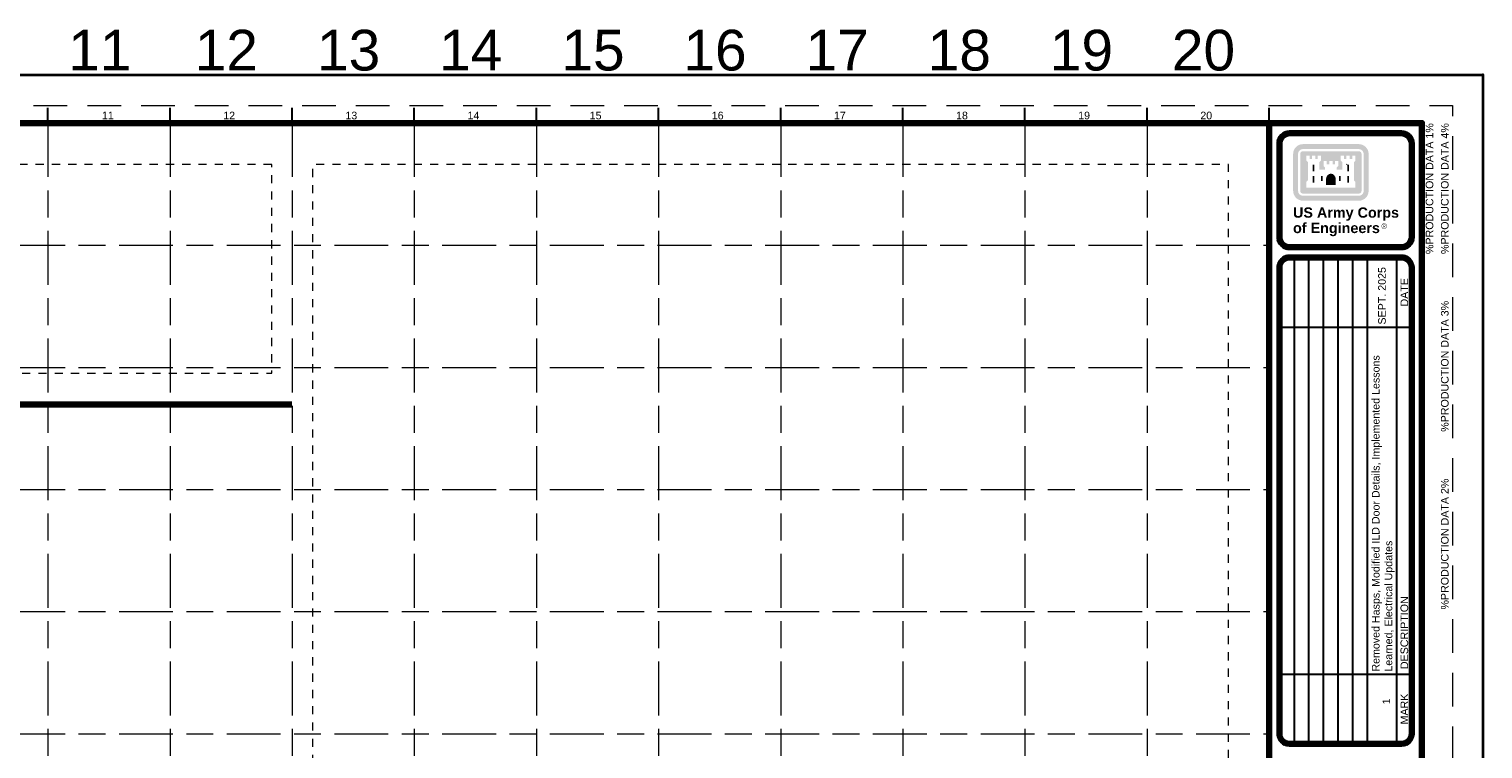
# Paper-space layout 'G-001 Cover Sheet' of a CAD drawing. Header units: inches. Extents: x -2 to 33.9, y -0.1 to 22.4.
# Tile 3 of 3: x 16 to 33.9, y 13.6 to 22.4. Entities that reach past the tile are written whole.
import ezdxf
from ezdxf.enums import TextEntityAlignment as Align

# ---------------------------------------------------------------- set-up
doc = ezdxf.new("R2010")
doc.units = ezdxf.units.IN
doc.header["$LTSCALE"] = 0.5
doc.header["$MEASUREMENT"] = 0
doc.set_wipeout_variables(frame=1)
doc.linetypes.add('014200-912 MS7 Long Dash Short Dash', pattern=[0.220472, 0.110236, -0.027559, 0.05511799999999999, -0.027559])
doc.linetypes.add('MS2 Medium Dash', pattern=[0.109898, 0.068898, -0.04099999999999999])
doc.layers.add('G-ANNO-NPLT', color=7, linetype='Continuous', lineweight=18, plot=False)
doc.layers.add('G-ANNO-TTLB-GRID', color=7, linetype='014200-912 MS7 Long Dash Short Dash', lineweight=18, plot=False)
doc.layers.add('G-ANNO-TEXT', color=7, linetype='Continuous', lineweight=35)
doc.layers.add('G-ANNO-TTLB', color=7, linetype='Continuous', lineweight=35)
doc.styles.add('AEC_COMN_TEXT', font='arial.ttf', dxfattribs={"height": 0.09375})
doc.styles.add('Arial', font='arial.ttf')

# ---------------------------------------------------------------- blocks, each defined once
blk = doc.blocks.new('AEC_TitleBlock_ANSI_D')
at = {"layer": 'G-ANNO-NPLT', "linetype": 'MS2 Medium Dash', "ltscale": 0.999998, "flags": 128}
blk.add_lwpolyline([(0.0312500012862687, 1.802083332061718), (2.802083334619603, 1.802083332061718), (2.802083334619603, 0.03124999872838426), (0.03125000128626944, 0.03124999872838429), (0.0312500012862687, 1.802083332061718)], close=True, dxfattribs=at)
at = {"layer": 'G-ANNO-TEXT', "lineweight": 30}
for p, q in [((1.364583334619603, 1.783854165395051), (1.364583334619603, 1.799479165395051)), ((1.489583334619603, 1.783854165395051), (1.489583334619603, 1.799479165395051)), ((1.614583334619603, 1.783854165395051), (1.614583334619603, 1.799479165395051)), ((1.739583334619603, 1.783854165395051), (1.739583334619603, 1.799479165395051)), ((1.864583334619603, 1.783854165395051), (1.864583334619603, 1.799479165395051)), ((1.989583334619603, 1.783854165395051), (1.989583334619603, 1.799479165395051)), ((2.114583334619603, 1.783854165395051), (2.114583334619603, 1.799479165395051)), ((2.239583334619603, 1.783854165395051), (2.239583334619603, 1.799479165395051)), ((2.364583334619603, 1.783854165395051), (2.364583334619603, 1.799479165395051)), ((2.489583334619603, 1.783854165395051), (2.489583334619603, 1.799479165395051)), ((2.614583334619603, 1.783854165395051), (2.614583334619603, 1.799479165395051))]:
    blk.add_line(p, q, dxfattribs=at)
at = {"layer": 'G-ANNO-TTLB', "lineweight": 30}
for p, q in [((2.640037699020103, 1.646357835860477), (2.640037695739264, 1.148441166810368)), ((2.655083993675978, 1.148441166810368), (2.655083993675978, 1.646357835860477)), ((2.670130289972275, 1.148441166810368), (2.670130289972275, 1.646357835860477)), ((2.685176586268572, 1.148441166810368), (2.685176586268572, 1.646357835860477)), ((2.700222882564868, 1.148441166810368), (2.700222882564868, 1.646357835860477)), ((2.715269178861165, 1.148441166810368), (2.715269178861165, 1.646357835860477)), ((2.745361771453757, 1.148441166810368), (2.745361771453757, 1.646357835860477)), ((2.625000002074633, 1.575064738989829), (2.760416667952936, 1.575064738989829)), ((2.625000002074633, 1.219734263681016), (2.760416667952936, 1.219734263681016))]:
    blk.add_line(p, q, dxfattribs=at)
at = {"layer": 'G-ANNO-TTLB', "flags": 128}
blk.add_lwpolyline([(1.2862686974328e-09, 1.833333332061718), (2.833333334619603, 1.833333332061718), (2.833333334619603, -1.271615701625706e-09), (1.286269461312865e-09, -1.271615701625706e-09), (1.2862686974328e-09, 1.833333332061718)], close=True, dxfattribs=at)
at = {"layer": 'G-ANNO-TTLB', "lineweight": 100, "flags": 128}
for points in [[(0.1145833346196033, 1.783854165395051), (2.770833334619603, 1.783854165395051), (2.770833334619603, 0.03385416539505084), (0.1145833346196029, 0.03385416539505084), (0.1145833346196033, 1.783854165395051)], [(2.614583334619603, 1.783854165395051), (2.770833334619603, 1.783854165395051), (2.770833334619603, 0.03385416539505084), (2.614583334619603, 0.03385416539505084), (2.614583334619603, 1.783854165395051)]]:
    blk.add_lwpolyline(points, close=True, dxfattribs=at)
for points in [[(2.75000000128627, 1.773437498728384), (2.6354166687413, 1.773437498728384)], [(2.625000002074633, 1.763020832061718), (2.625000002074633, 1.667191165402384)], [(2.760416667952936, 1.667191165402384), (2.760416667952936, 1.763020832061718)], [(2.6354166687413, 1.656774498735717), (2.75000000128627, 1.656774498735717)], [(2.75000000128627, 1.646357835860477), (2.6354166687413, 1.646357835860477)], [(2.625000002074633, 1.63594116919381), (2.625000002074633, 1.158857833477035)], [(2.760416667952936, 1.158857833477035), (2.760416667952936, 1.63594116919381)], [(2.6354166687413, 1.148441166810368), (2.75000000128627, 1.148441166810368)]]:
    blk.add_lwpolyline(points, dxfattribs=at)
at = {"layer": 'G-ANNO-TTLB', "lineweight": 100, "extrusion": (0, 0, -1)}
for centre, start, end in [((-2.6354166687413, 1.763020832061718), 0, 90), ((-2.6354166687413, 1.158857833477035), 270, 0)]:
    blk.add_arc(centre, 0.01041666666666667, start, end, dxfattribs=at)
at = {"layer": 'G-ANNO-TTLB', "lineweight": 100}
for centre, start, end in [((2.75000000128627, 1.763020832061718), 0, 90), ((2.6354166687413, 1.667191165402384), 180, 270), ((2.75000000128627, 1.667191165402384), 270, 0), ((2.6354166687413, 1.63594116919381), 89.99999999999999, 180), ((2.75000000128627, 1.63594116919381), 0, 90), ((2.75000000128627, 1.158857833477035), 270, 0)]:
    blk.add_arc(centre, 0.01041666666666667, start, end, dxfattribs=at)
at = {"layer": 'G-ANNO-TTLB-GRID', "ltscale": 0.9999960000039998, "transparency": 33554508}
for p, q in [((1.364583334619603, 1.783854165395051), (1.364583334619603, 0.03385416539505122)), ((1.614583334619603, 1.783854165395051), (1.614583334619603, 0.03385416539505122)), ((1.864583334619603, 1.783854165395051), (1.864583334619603, 0.03385416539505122)), ((2.114583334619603, 1.783854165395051), (2.114583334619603, 0.03385416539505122)), ((2.364583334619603, 1.783854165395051), (2.364583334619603, 0.03385416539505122)), ((0.1145833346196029, 1.533854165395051), (2.614583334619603, 1.533854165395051)), ((0.1145833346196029, 1.283854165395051), (2.614583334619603, 1.283854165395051))]:
    blk.add_line(p, q, dxfattribs=at)
at = {"layer": 'G-ANNO-TTLB-GRID', "ltscale": 0.9999960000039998, "transparency": 33554457}
for p, q in [((1.489583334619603, 1.783854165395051), (1.489583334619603, 0.03385416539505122)), ((1.739583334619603, 1.783854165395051), (1.739583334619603, 0.03385416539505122)), ((1.989583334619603, 1.783854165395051), (1.989583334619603, 0.03385416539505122)), ((2.239583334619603, 1.783854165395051), (2.239583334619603, 0.03385416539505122)), ((2.489583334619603, 1.783854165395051), (2.489583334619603, 0.03385416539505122)), ((0.1145833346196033, 1.658854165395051), (2.614583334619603, 1.658854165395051)), ((0.1145833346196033, 1.408854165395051), (2.614583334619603, 1.40885416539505)), ((0.1145833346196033, 1.158854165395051), (2.614583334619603, 1.15885416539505))]:
    blk.add_line(p, q, dxfattribs=at)
at = {"layer": 'G-ANNO-NPLT', "linetype": 'Continuous', "style": 'Arial'}
for s, p in [('11', (1.417745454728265, 1.858585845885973)), ('12', (1.547223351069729, 1.858585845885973)), ('13', (1.672390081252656, 1.858585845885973)), ('14', (1.797318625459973, 1.858585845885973)), ('15', (1.922509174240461, 1.858585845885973)), ('16', (2.047390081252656, 1.858585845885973)), ('17', (2.172390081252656, 1.858585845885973)), ('18', (2.297413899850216, 1.858585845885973)), ('19', (2.422413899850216, 1.858585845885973)), ('20', (2.547330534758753, 1.858585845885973))]:
    blk.add_text(s, height=0.04166666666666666, dxfattribs=at).set_placement(p, align=Align.MIDDLE_CENTER)
at = {"layer": 'G-ANNO-TEXT', "linetype": 'Continuous', "style": 'Arial'}
for s, p in [('11', (1.425935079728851, 1.79166666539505)), ('12', (1.550157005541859, 1.79166666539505)), ('13', (1.675143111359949, 1.79166666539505)), ('14', (1.800149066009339, 1.79166666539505)), ('15', (1.925133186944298, 1.79166666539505)), ('16', (2.050143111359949, 1.79166666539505)), ('17', (2.175143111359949, 1.79166666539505)), ('18', (2.300141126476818, 1.79166666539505)), ('19', (2.425141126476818, 1.79166666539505)), ('20', (2.550148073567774, 1.79166666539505))]:
    blk.add_text(s, height=0.007812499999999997, dxfattribs=at).set_placement(p, align=Align.MIDDLE_CENTER)
for s, p in [('DATE', (2.752884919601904, 1.610711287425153)), ('MARK', (2.752884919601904, 1.184087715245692))]:
    blk.add_text(s, height=0.0078125, rotation=89.99999999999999, dxfattribs=at).set_placement(p, align=Align.MIDDLE_CENTER)
blk.add_text('DESCRIPTION', height=0.0078125, rotation=89.99999999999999, dxfattribs=at).set_placement((2.752884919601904, 1.224942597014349), align=Align.MIDDLE_LEFT)
blk = doc.blocks.new('AEC_TITLEBLOCK_USACE')
at = {"layer": 'G-ANNO-TEXT'}
h = blk.add_hatch(color=256, dxfattribs=at)
h.paths.add_polyline_path([(-2.209892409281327, 21.14849096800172, 0.414213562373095), (-2.330805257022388, 21.02757812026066), (-2.330715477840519, 21.02742261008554), (-2.330715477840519, 20.57433017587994), (-2.330805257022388, 20.57415495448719, 0.414213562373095), (-2.209892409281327, 20.45324210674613), (-2.209735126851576, 20.45334982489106), (-1.524491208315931, 20.45334982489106), (-1.524719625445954, 20.45324210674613, 0.414213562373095), (-1.403806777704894, 20.57415495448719), (-1.403977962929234, 20.57433017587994), (-1.403977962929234, 21.02742261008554), (-1.403806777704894, 21.02757812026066, 0.414213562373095), (-1.524719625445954, 21.14849096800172), (-1.524491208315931, 21.14840296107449), (-2.209735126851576, 21.14840296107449)], is_closed=False)
h.paths.add_polyline_path([(-2.270348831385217, 21.02757812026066, -0.414213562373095), (-2.209892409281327, 21.08803454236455), (-2.209735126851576, 21.08814633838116), (-1.524491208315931, 21.08814633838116), (-1.524719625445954, 21.08803454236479, -0.414213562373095), (-1.464263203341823, 21.02757812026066), (-1.464234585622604, 21.02742261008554), (-1.464234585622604, 20.57433017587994), (-1.464263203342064, 20.57415495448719, -0.414213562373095), (-1.524719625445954, 20.5136985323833), (-1.524491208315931, 20.51360644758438), (-2.209735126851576, 20.51360644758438), (-2.209892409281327, 20.5136985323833, -0.414213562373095), (-2.270348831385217, 20.57415495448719), (-2.27045885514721, 20.57433017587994), (-2.27045885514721, 21.02742261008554)], is_closed=False, flags=16)
h.paths.add_polyline_path([(-1.524491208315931, 21.06152131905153), (-2.209735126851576, 21.06152131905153), (-2.209892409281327, 21.06152490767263, 0.414213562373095), (-2.243839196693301, 21.02757812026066), (-2.243833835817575, 21.02742261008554), (-2.243833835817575, 20.57433017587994), (-2.2438391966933, 20.57415495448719, 0.414213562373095), (-2.209892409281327, 20.54020816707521), (-2.209735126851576, 20.54023146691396), (-1.524491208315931, 20.54023146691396), (-1.524719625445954, 20.54020816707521, 0.414213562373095), (-1.490772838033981, 20.57415495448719), (-1.490859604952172, 20.57433017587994), (-1.490859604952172, 21.02742261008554), (-1.490772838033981, 21.02757812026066, 0.414213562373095), (-1.524719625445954, 21.06152490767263)], flags=16)
h.paths.add_polyline_path([(-2.169564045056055, 20.61450125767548), (-2.169564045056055, 20.68503420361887), (-2.149478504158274, 20.70511974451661), (-2.149478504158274, 20.9269949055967), (-2.169564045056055, 20.94708044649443), (-2.169564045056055, 21.00733706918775), (-2.12939296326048, 21.00733706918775), (-2.12939296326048, 20.96716598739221), (-2.099031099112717, 20.96716598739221), (-2.099031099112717, 21.00733706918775), (-2.058860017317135, 21.00733706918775), (-2.058860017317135, 20.96716598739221), (-2.028498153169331, 20.96716598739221), (-2.028498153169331, 21.00733706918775), (-1.988327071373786, 21.00733706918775), (-1.988327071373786, 20.94708044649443), (-2.00841261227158, 20.9269949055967), (-2.00841261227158, 20.83637641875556), (-1.937879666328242, 20.83637641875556), (-1.937879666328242, 20.86113301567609), (-1.957965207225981, 20.88121855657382), (-1.957965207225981, 20.94194228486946), (-1.917794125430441, 20.94194228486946), (-1.917794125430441, 20.90130409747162), (-1.887432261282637, 20.90130409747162), (-1.887432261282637, 20.94194228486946), (-1.847261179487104, 20.94194228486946), (-1.847261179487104, 20.90130409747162), (-1.816899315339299, 20.90130409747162), (-1.816899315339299, 20.94194228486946), (-1.776728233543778, 20.94194228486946), (-1.776728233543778, 20.88121855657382), (-1.796813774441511, 20.86113301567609), (-1.796813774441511, 20.83637641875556), (-1.726280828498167, 20.83637641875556), (-1.726280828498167, 20.9269949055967), (-1.746366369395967, 20.94708044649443), (-1.746366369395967, 21.00733706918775), (-1.70619528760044, 21.00733706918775), (-1.70619528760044, 20.96716598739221), (-1.675833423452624, 20.96716598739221), (-1.675833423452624, 21.00733706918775), (-1.63566234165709, 21.00733706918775), (-1.63566234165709, 20.96716598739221), (-1.605300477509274, 20.96716598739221), (-1.605300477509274, 21.00733706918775), (-1.565129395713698, 21.00733706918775), (-1.565129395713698, 20.94708044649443), (-1.585214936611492, 20.9269949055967), (-1.585214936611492, 20.70511974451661), (-1.565129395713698, 20.68503420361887), (-1.565129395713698, 20.61450125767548)], flags=16)
h = blk.add_hatch(color=256, dxfattribs=at)
edge = h.paths.add_edge_path()
edge.add_line((-1.927603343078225, 20.64486312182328), (-1.927603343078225, 20.71259343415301))
edge.add_line((-1.927603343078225, 20.71259343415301), (-1.92776243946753, 20.71272107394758))
edge.add_ellipse((-1.86730601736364, 20.71272107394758), major_axis=(2.068809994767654e-17, 0.07303135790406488), ratio=0.8278145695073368, start_angle=-90, end_angle=90, ccw=False)
edge.add_line((-1.806849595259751, 20.71272107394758), (-1.807090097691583, 20.71259343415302))
edge.add_line((-1.807090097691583, 20.71259343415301), (-1.807090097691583, 20.64486312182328))
edge.add_line((-1.807090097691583, 20.64486312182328), (-1.927603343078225, 20.64486312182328))
at = {"layer": 'G-ANNO-TEXT', "flags": 128}
for points in [[(-1.665557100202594, 20.89569883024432), (-1.664622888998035, 20.89663304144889)], [(-1.646405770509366, 20.81582377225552), (-1.645471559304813, 20.81675798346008)]]:
    blk.add_lwpolyline(points, dxfattribs=at)
at = {"layer": 'G-ANNO-TEXT', "extrusion": (0, 0, -1)}
for points in [[(2.089221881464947, 20.81582377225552), (2.0686692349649, 20.81582377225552), (2.089221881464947, 20.89663304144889), (2.0686692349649, 20.89663304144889)], [(1.665557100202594, 20.81582377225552), (1.645471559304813, 20.81582377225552), (1.665557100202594, 20.89663304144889), (1.645471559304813, 20.89663304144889)], [(2.089221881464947, 20.67475788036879), (2.0686692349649, 20.67475788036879), (2.089221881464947, 20.75556714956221), (2.0686692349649, 20.75556714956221)], [(1.766451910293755, 20.75556714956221), (1.746366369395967, 20.75556714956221), (1.766451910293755, 20.69531052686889), (1.746366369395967, 20.69531052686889)]]:
    blk.add_solid(points, dxfattribs=at)
at = {"layer": 'G-ANNO-TEXT'}
for points in [[(-1.988327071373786, 20.75556714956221), (-1.968241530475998, 20.75556714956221), (-1.988327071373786, 20.69531052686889), (-1.968241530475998, 20.69531052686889)], [(-1.665557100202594, 20.67475788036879), (-1.645471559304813, 20.67475788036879), (-1.665557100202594, 20.75556714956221), (-1.645471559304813, 20.75556714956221)]]:
    blk.add_solid(points, dxfattribs=at)
at = {"layer": 'G-ANNO-TEXT', "style": 'AEC_COMN_TEXT'}
blk.add_text('®', height=0.06725299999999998, dxfattribs=at).set_placement((-1.246460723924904, 20.17453029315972), align=Align.TOP_LEFT)
at = {"layer": 'G-ANNO-TEXT', "linetype": 'Continuous', "lineweight": 25, "style": 'AEC_COMN_TEXT'}
blk.add_text('U.S. ARMY CORPS OF ENGINEERS', height=0.1, rotation=89.99999999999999, dxfattribs=at).set_placement((-2.337603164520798, 8.8562940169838), align=Align.MIDDLE_CENTER)
at = {"layer": 'G-ANNO-TEXT', "insert": (-2.332186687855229, 20.3708681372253), "char_height": 0.126099, "attachment_point": 1, "line_spacing_factor": 0.9, "style": 'AEC_COMN_TEXT'}
blk.add_mtext('\\fArial|b1|i0|c00|p39;US Army Corps\\Pof Engineers', dxfattribs=at)
blk = doc.blocks.new('AEC_PRODUCTION_DATA')
at = {"layer": 'G-ANNO-TEXT'}
blk.add_point((0, 0), dxfattribs=at)
at = {"layer": 'G-ANNO-TEXT', "style": 'AEC_COMN_TEXT'}
for tag, p in [('AEC_PROD_1', (-0.6562499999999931, -0.5937500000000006)), ('AEC_PROD_4', (-0.4687499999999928, -0.5937500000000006))]:
    blk.add_attdef(tag, text='', height=0.093750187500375, rotation=90, dxfattribs=at).set_placement(p, align=Align.MIDDLE_RIGHT)
blk.add_attdef('AEC_PROD_3', text='', height=0.093750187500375, rotation=90, dxfattribs=at).set_placement((-0.4687499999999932, -3.58125), align=Align.MIDDLE_CENTER)
blk.add_attdef('AEC_PROD_2', text='', height=0.093750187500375, rotation=90, dxfattribs=at).set_placement((-0.468749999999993, -6.56875), align=Align.MIDDLE_LEFT)
blk = doc.blocks.new('AEC_COVER_D')
at = {"layer": 'G-ANNO-TEXT', "lineweight": 100}
blk.add_line((1.872018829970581, 17.94854015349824), (19.37205383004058, 17.94854015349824), dxfattribs=at)
at = {"layer": 'G-ANNO-TTLB-GRID', "flags": 128}
for points in [[(19.12498475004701, 20.90025877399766), (7.374961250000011, 20.90025877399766), (7.374961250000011, 18.33386546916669), (19.12498475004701, 18.33386546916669), (19.12498475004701, 20.90025877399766)], [(19.62496125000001, 9.65620869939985), (30.87496099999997, 9.65620869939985), (30.87496099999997, 20.90025877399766), (19.62496125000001, 20.90025877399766), (19.62496125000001, 9.65620869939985)]]:
    blk.add_lwpolyline(points, close=True, dxfattribs=at)
at = {"layer": 'G-ANNO-TEXT', "style": 'AEC_COMN_TEXT'}
blk.add_attdef('AEC_HOST_AG', text='', height=0.25, dxfattribs=at).set_placement((1.872018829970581, 18.44854115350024), align=Align.TOP_LEFT)
for tag, height, p in [('AEC_PROJ_1_LOCATION', 0.5, (1.874961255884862, 17.17679452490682)), ('AEC_PROJ_2_DISC', 0.5, (1.874961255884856, 16.17679252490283)), ('AEC_PROJ_3_DESCID', 0.5, (1.874961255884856, 15.17679052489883)), ('AEC_PROJ_4_ID', 0.5, (1.874961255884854, 14.17678852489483)), ('AEC_MAN_SOLICNUM', 0.375, (6.891059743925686, 3.593755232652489)), ('AEC_MAN_CONTRNUM', 0.375, (6.891059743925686, 2.856222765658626)), ('AEC_MAN_DATE', 0.375, (6.891059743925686, 2.093752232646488)), ('AEC_PROJ_VOLUME', 0.375, (1.76846506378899, 1.343750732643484))]:
    blk.add_attdef(tag, text='', height=height, dxfattribs=at).set_placement(p, align=Align.MIDDLE_LEFT)

psp = doc.layouts.new('G-001 Cover Sheet')

# ---------------------------------------------------------------- block references
at = {"xscale": 12, "yscale": 12, "zscale": 12}
psp.add_blockref('AEC_TitleBlock_ANSI_D', (-0.1267116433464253, -0.1217701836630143), dxfattribs=at)
psp.add_blockref('AEC_PRODUCTION_DATA', (33.87328835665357, 21.87822981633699)).add_auto_attribs({'AEC_PROD_1': '%PRODUCTION DATA 1%', 'AEC_PROD_2': '%PRODUCTION DATA 2%', 'AEC_PROD_3': '%PRODUCTION DATA 3%', 'AEC_PROD_4': '%PRODUCTION DATA 4%'})
for name, p in [('AEC_TITLEBLOCK_USACE', (33.87328835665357, -0.1217701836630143)), ('AEC_COVER_D', (-0.1267116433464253, -0.1217701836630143))]:
    psp.add_blockref(name, p)

# ---------------------------------------------------------------- texts
at = {"layer": 'G-ANNO-TEXT', "char_height": 0.09375, "attachment_point": 1, "rotation": 90, "style": 'AEC_COMN_TEXT'}
for s, insert, width in [('SEPT. 2025', (32.5862572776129, 18.81058275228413), 3.804772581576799), ('Removed Hasps, Modified ILD Door Details, Implemented Lessons Learned, Electrical Updates', (32.50975012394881, 14.54661704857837), 3.956434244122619)]:
    psp.add_mtext(s, dxfattribs=dict(at, insert=insert, width=width))

# ---------------------------------------------------------------- next in the draw order: wipeouts: each hides what was drawn before it
psp.add_wipeout([(32.7652498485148, 14.02554644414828), (32.7652498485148, 14.338045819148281), (32.49461745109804, 14.18179613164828)])

# ---------------------------------------------------------------- next in the draw order: texts
at = {"style": 'Arial'}
psp.add_text('1', height=0.09374981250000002, rotation=90, dxfattribs=at).set_placement((32.68712500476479, 14.18179613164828), align=Align.MIDDLE_CENTER)

doc.saveas('drawing.dxf')
